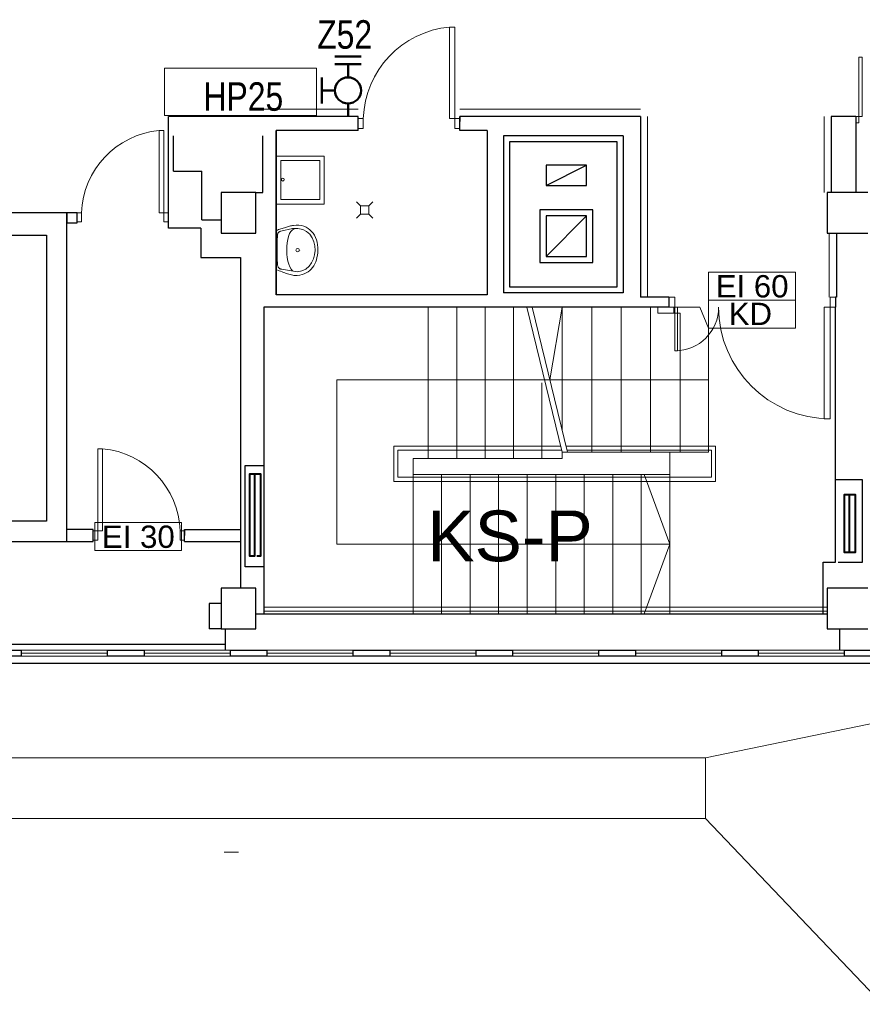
# Model space of a CAD drawing. Header units: millimetres. Extents: x 6612729504 to 6612744462, y 5733542327 to 5733549367.
# Tile 94 of 109: x 6612742209 to 6612743039, y 5733545955 to 5733546925. Entities that reach past the tile are written whole.
import ezdxf

# ---------------------------------------------------------------- set-up
doc = ezdxf.new("R2010")
doc.units = ezdxf.units.MM
doc.header["$MEASUREMENT"] = 0
for name, color, linetype in [('!!!!_CIENKIE czerwone LINIE', 7, 'Continuous'), ('!!!!_SCIANY GRUBE', 7, 'Continuous'), ('___OPISY', 7, 'Continuous'), ('__DRAFT_PROJEKT_PPOŻ', 7, 'Continuous'), ('__zawory_hydrantowe', 7, 'Continuous'), ('A-ARM', 7, 'Continuous'), ('dwa_barierki', 7, 'Continuous'), ('dwa_DRZWI', 7, 'Continuous'), ('dwa_SCHODY', 7, 'Continuous'), ('dwa_schody widok', 7, 'Continuous'), ('dwa_SCHODY-balustr itp', 7, 'Continuous'), ('dwa_TEXT', 7, 'Continuous'), ('INST_CO', 7, 'Continuous'), ('inw_SCIANY_ISTN', 7, 'Continuous'), ('L_WIDOKOWE', 7, 'Continuous'), ('STOLARKAOKIENNA', 7, 'Continuous'), ('WIDOK', 7, 'Continuous')]:
    doc.layers.add(name, color=color, linetype=linetype)
doc.styles.add('GENERATED_STYLE_1', font='arial.ttf')

msp = doc.modelspace()

# ---------------------------------------------------------------- linework, layer by layer
at = {"layer": '!!!!_CIENKIE czerwone LINIE', "color": 252, "lineweight": 20}
for points in [[(6612742501.407215, 5733546877.424042), (6612742351.532556, 5733546877.424042), (6612742351.532556, 5733546830.588211), (6612742501.407215, 5733546830.588211)], [(6612742973.144806, 5733546676.401851), (6612742887.513659, 5733546676.401851), (6612742887.513659, 5733546648.859875), (6612742973.144806, 5733546648.859875)], [(6612742973.144806, 5733546648.859875), (6612742887.513659, 5733546648.859875), (6612742887.513659, 5733546621.276182), (6612742973.144806, 5733546621.276182)], [(6612742368.515904, 5733546429.584228), (6612742282.884756, 5733546429.584228), (6612742282.884756, 5733546402.04225), (6612742368.515904, 5733546402.04225)]]:
    msp.add_lwpolyline(points, close=True, dxfattribs=at)
for points in [[(6612742887.513659, 5733546648.859875), (6612742973.144806, 5733546648.859875)], [(6612742887.513659, 5733546621.234466), (6612742973.144806, 5733546621.234466)], [(6612742282.884756, 5733546402.04225), (6612742368.515904, 5733546402.04225)]]:
    msp.add_lwpolyline(points, dxfattribs=at)
at = {"layer": '!!!!_SCIANY GRUBE', "color": 252, "lineweight": 30}
for p, q in [((6612742448.516494, 5733546829.844686), (6612742355.516494, 5733546829.844686)), ((6612742355.516494, 5733546719.844685), (6612742355.516494, 5733546829.844686)), ((6612742542.516494, 5733546829.844686), (6612742448.516494, 5733546829.844686)), ((6612742542.516494, 5733546815.844685), (6612742542.516494, 5733546829.844686)), ((6612742542.516494, 5733546824.844685), (6612742542.516494, 5733546829.844686)), ((6612742666.516495, 5733546829.844686), (6612742642.516495, 5733546829.844686)), ((6612742642.516495, 5733546829.844686), (6612742642.516495, 5733546824.844685)), ((6612742642.516495, 5733546815.844685), (6612742642.516495, 5733546829.844686)), ((6612742820.516495, 5733546829.844686), (6612742666.516495, 5733546829.844686)), ((6612742820.516495, 5733546829.844686), (6612742820.516495, 5733546651.844685)), ((6612743032.516495, 5733546829.844686), (6612743008.516495, 5733546829.844686)), ((6612743008.516495, 5733546829.844686), (6612743008.516495, 5733546754.844686)), ((6612743032.516495, 5733546829.844686), (6612743032.516495, 5733546754.844686)), ((6612742360.516494, 5733546775.844685), (6612742360.516494, 5733546810.844686)), ((6612742448.516494, 5733546754.844686), (6612742448.516494, 5733546810.844686)), ((6612742542.516494, 5733546815.844685), (6612742461.516495, 5733546815.844685)), ((6612742461.516495, 5733546815.844685), (6612742461.516495, 5733546653.844686)), ((6612742461.516495, 5733546653.844686), (6612742461.516495, 5733546815.844685)), ((6612742669.516495, 5733546815.844685), (6612742642.516495, 5733546815.844685)), ((6612742669.516495, 5733546815.844685), (6612742669.516495, 5733546653.844686)), ((6612742669.516495, 5733546815.844685), (6612742669.516495, 5733546653.844686)), ((6612742803.516495, 5733546810.844686), (6612742685.516495, 5733546810.844686)), ((6612742685.516495, 5733546810.844686), (6612742685.516495, 5733546655.844685)), ((6612742803.516495, 5733546810.844686), (6612742803.516495, 5733546655.844685)), ((6612742797.516494, 5733546804.844686), (6612742691.516495, 5733546804.844686)), ((6612742691.516495, 5733546804.844686), (6612742691.516495, 5733546661.844685)), ((6612742797.516494, 5733546661.844685), (6612742797.516494, 5733546804.844686)), ((6612742767.516495, 5733546781.844685), (6612742727.516495, 5733546781.844685)), ((6612742727.516495, 5733546781.844685), (6612742727.516495, 5733546761.844686)), ((6612742727.516495, 5733546761.844686), (6612742767.516495, 5733546781.844685)), ((6612742767.516495, 5733546761.844686), (6612742767.516495, 5733546781.844685)), ((6612742360.516494, 5733546775.844685), (6612742388.516494, 5733546775.844685)), ((6612742388.516494, 5733546727.844686), (6612742388.516494, 5733546775.844685)), ((6612742727.516495, 5733546761.844686), (6612742767.516495, 5733546761.844686)), ((6612742441.516494, 5733546754.844686), (6612742407.516494, 5733546754.844686)), ((6612742407.516494, 5733546754.844686), (6612742407.516494, 5733546714.844685)), ((6612742441.516494, 5733546714.844685), (6612742441.516494, 5733546754.844686)), ((6612742441.516494, 5733546754.844686), (6612742448.516494, 5733546754.844686)), ((6612743044.516495, 5733546754.844686), (6612743004.516495, 5733546754.844686)), ((6612743004.516495, 5733546754.844686), (6612743004.516495, 5733546714.844685)), ((6612742773.516495, 5733546737.844686), (6612742721.516495, 5733546737.844686)), ((6612742721.516495, 5733546737.844686), (6612742721.516495, 5733546685.844685)), ((6612742773.516495, 5733546685.844685), (6612742773.516495, 5733546737.844686)), ((6612742388.516494, 5733546727.844686), (6612742407.516494, 5733546727.844686)), ((6612742767.516495, 5733546731.844686), (6612742727.516495, 5733546731.844686)), ((6612742727.516495, 5733546731.844686), (6612742727.516495, 5733546691.844685)), ((6612742727.516495, 5733546691.844685), (6612742767.516495, 5733546731.844686)), ((6612742767.516495, 5733546691.844685), (6612742767.516495, 5733546731.844686)), ((6612742387.516495, 5733546719.844685), (6612742355.516494, 5733546719.844685)), ((6612742387.516495, 5733546719.844685), (6612742387.516495, 5733546690.844685)), ((6612742407.516494, 5733546714.844685), (6612742441.516494, 5733546714.844685)), ((6612743004.516495, 5733546714.844685), (6612743044.516495, 5733546714.844685)), ((6612743013.516495, 5733546714.844685), (6612743013.516495, 5733546651.844685)), ((6612742387.516495, 5733546690.844685), (6612742426.516495, 5733546690.844685)), ((6612742426.516495, 5733546690.844685), (6612742426.516495, 5733546596.844686)), ((6612742721.516495, 5733546685.844685), (6612742773.516495, 5733546685.844685)), ((6612742727.516495, 5733546691.844685), (6612742767.516495, 5733546691.844685)), ((6612742803.516495, 5733546655.844685), (6612742685.516495, 5733546655.844685)), ((6612742691.516495, 5733546661.844685), (6612742797.516494, 5733546661.844685)), ((6612742669.516495, 5733546653.844686), (6612742461.516495, 5733546653.844686)), ((6612742669.516495, 5733546653.844686), (6612742461.516495, 5733546653.844686)), ((6612742848.516494, 5733546651.844685), (6612742820.516495, 5733546651.844685)), ((6612742848.516494, 5733546651.844685), (6612742848.516494, 5733546641.844686)), ((6612742848.516494, 5733546649.90591), (6612742848.516494, 5733546643.783461)), ((6612743013.516495, 5733546651.844685), (6612743012.520149, 5733546651.844685)), ((6612743012.520149, 5733546651.844685), (6612743012.520149, 5733546641.844686)), ((6612743012.520149, 5733546649.90591), (6612743012.520149, 5733546643.783461)), ((6612742848.516494, 5733546641.844686), (6612742449.516495, 5733546641.844686)), ((6612742449.516495, 5733546641.844686), (6612742449.516495, 5733546339.528218)), ((6612742426.516495, 5733546596.844686), (6612742426.516495, 5733546494.844685)), ((6612742426.516495, 5733546494.844685), (6612742426.516495, 5733546364.844685)), ((6612742281.516494, 5733546422.844685), (6612742255.516473, 5733546422.844685)), ((6612742281.516494, 5733546410.844685), (6612742281.516494, 5733546422.844685)), ((6612742281.516494, 5733546416.844685), (6612742281.516494, 5733546421.844685)), ((6612742371.516494, 5733546410.844685), (6612742371.516494, 5733546422.844685)), ((6612742371.516494, 5733546422.844685), (6612742426.516495, 5733546422.844685)), ((6612742371.516494, 5733546421.844685), (6612742371.516494, 5733546416.844685)), ((6612742255.516494, 5733546410.844685), (6612742281.516494, 5733546410.844685)), ((6612742371.516494, 5733546410.844685), (6612742426.516495, 5733546410.844685)), ((6612742441.516494, 5733546364.844685), (6612742407.516494, 5733546364.844685)), ((6612742407.516494, 5733546364.844685), (6612742407.516494, 5733546324.844684)), ((6612742441.516494, 5733546324.844684), (6612742441.516494, 5733546364.844685)), ((6612743044.516495, 5733546364.844685), (6612743004.516495, 5733546364.844685)), ((6612743004.516495, 5733546364.844685), (6612743004.516495, 5733546324.844684)), ((6612742395.516494, 5733546349.844685), (6612742395.516494, 5733546324.844684)), ((6612742407.516494, 5733546349.844685), (6612742395.516494, 5733546349.844685)), ((6612742407.516494, 5733546324.844684), (6612742395.516494, 5733546324.844684)), ((6612742407.516494, 5733546324.844684), (6612742441.516494, 5733546324.844684)), ((6612742411.516494, 5733546324.844684), (6612742411.516494, 5733546303.844685)), ((6612743004.516495, 5733546324.844684), (6612743044.516495, 5733546324.844684)), ((6612743016.516495, 5733546324.844684), (6612743016.516495, 5733546303.844685))]:
    msp.add_line(p, q, dxfattribs=at)
for points in [[(6612741998.516687, 5733546734.844814), (6612741998.516493, 5733546410.844685), (6612742255.516494, 5733546410.844685), (6612742255.515914, 5733546734.844685), (6612742178.516493, 5733546734.844796), (6612742178.516493, 5733546712.844685), (6612742235.516494, 5733546712.844685), (6612742235.516494, 5733546430.844685), (6612742018.516494, 5733546430.844685), (6612742018.516494, 5733546712.844685), (6612742038.516494, 5733546712.844685), (6612742038.533265, 5733546734.844743)], [(6612742265.515915, 5733546734.844685), (6612742255.515914, 5733546734.844685), (6612742255.515914, 5733546724.844685), (6612742265.515915, 5733546724.844685)], [(6612742174.516494, 5733546303.844685), (6612742210.516494, 5733546303.844685), (6612742210.516494, 5733546297.844685), (6612742174.516494, 5733546297.844685)], [(6612742295.516494, 5733546303.844685), (6612742331.516494, 5733546303.844685), (6612742331.516494, 5733546297.844685), (6612742295.516494, 5733546297.844685)], [(6612742416.516495, 5733546303.844685), (6612742452.516494, 5733546303.844685), (6612742452.516494, 5733546297.844685), (6612742416.516495, 5733546297.844685)], [(6612742537.516494, 5733546303.844685), (6612742573.516495, 5733546303.844685), (6612742573.516495, 5733546297.844685), (6612742537.516494, 5733546297.844685)], [(6612742658.516495, 5733546303.844685), (6612742694.516495, 5733546303.844685), (6612742694.516495, 5733546297.844685), (6612742658.516495, 5733546297.844685)], [(6612742779.516495, 5733546303.844685), (6612742815.516495, 5733546303.844685), (6612742815.516495, 5733546297.844685), (6612742779.516495, 5733546297.844685)], [(6612742900.516495, 5733546303.844685), (6612742936.516495, 5733546303.844685), (6612742936.516495, 5733546297.844685), (6612742900.516495, 5733546297.844685)], [(6612743021.516495, 5733546303.844685), (6612743057.516495, 5733546303.844685), (6612743057.516495, 5733546297.844685), (6612743021.516495, 5733546297.844685)]]:
    msp.add_lwpolyline(points, close=True, dxfattribs=at)
for points in [[(6612743012.520149, 5733546390.697541), (6612743012.520149, 5733546641.844686)], [(6612742449.516495, 5733546385.844685), (6612742430.974452, 5733546385.844685), (6612742430.974718, 5733546485.844685), (6612742449.516495, 5733546485.844685)], [(6612743015.245886, 5733546390.697541), (6612743039.146931, 5733546390.69717), (6612743039.1479, 5733546471.697171), (6612743012.520497, 5733546471.697286)], [(6612743000.516495, 5733546339.528218), (6612743000.516495, 5733546390.697828), (6612743012.520149, 5733546390.697541)]]:
    msp.add_lwpolyline(points, dxfattribs=at)
at = {"layer": '__zawory_hydrantowe', "color": 252, "lineweight": 50}
for p, q in [((6612742545.303736, 5733546888.900807), (6612742519.53344, 5733546888.900807)), ((6612742545.303736, 5733546881.169718), (6612742519.53344, 5733546881.169718)), ((6612742532.418588, 5733546868.284572), (6612742532.418588, 5733546881.169718)), ((6612742506.648293, 5733546842.514276), (6612742506.648293, 5733546868.284572)), ((6612742519.53344, 5733546855.399424), (6612742506.648293, 5733546855.399424)), ((6612742532.418588, 5733546842.514276), (6612742532.418588, 5733546829.629128))]:
    msp.add_line(p, q, dxfattribs=at)
msp.add_circle((6612742532.418588, 5733546855.399424), 12.885148, dxfattribs=at)
at = {"layer": 'A-ARM', "color": 252, "lineweight": 18}
for p, q in [((6612742461.93749, 5733546790.508608), (6612742508.93749, 5733546790.508608)), ((6612742461.93749, 5733546743.508607), (6612742461.93749, 5733546790.508608)), ((6612742508.93749, 5733546790.508608), (6612742508.93749, 5733546743.508607)), ((6612742466.224773, 5733546786.221324), (6612742504.650206, 5733546786.221324)), ((6612742466.224773, 5733546747.795891), (6612742466.224773, 5733546786.221324)), ((6612742504.650206, 5733546786.221324), (6612742504.650206, 5733546747.795891)), ((6612742508.93749, 5733546743.508607), (6612742461.93749, 5733546743.508607)), ((6612742504.650206, 5733546747.795891), (6612742466.224773, 5733546747.795891)), ((6612742540.864462, 5733546745.588371), (6612742544.864463, 5733546741.588371)), ((6612742544.864463, 5733546741.588371), (6612742540.864462, 5733546745.588371)), ((6612742552.864462, 5733546741.588371), (6612742556.864462, 5733546745.588371)), ((6612742556.864462, 5733546745.588371), (6612742552.864462, 5733546741.588371)), ((6612742544.864463, 5733546733.58837), (6612742540.864462, 5733546729.588371)), ((6612742540.864462, 5733546729.588371), (6612742544.864463, 5733546733.58837)), ((6612742544.864463, 5733546741.588371), (6612742552.864462, 5733546741.588371)), ((6612742544.864463, 5733546733.58837), (6612742544.864463, 5733546741.588371)), ((6612742552.864462, 5733546733.58837), (6612742544.864463, 5733546733.58837)), ((6612742552.864462, 5733546741.588371), (6612742552.864462, 5733546733.58837)), ((6612742552.864462, 5733546733.58837), (6612742556.864462, 5733546729.588371)), ((6612742556.864462, 5733546729.588371), (6612742552.864462, 5733546733.58837)), ((6612742477.785345, 5733546722.321655), (6612742478.711104, 5733546722.459429)), ((6612742478.711104, 5733546722.459429), (6612742481.474245, 5733546722.670902)), ((6612742481.474245, 5733546722.670902), (6612742484.098258, 5733546722.582313)), ((6612742484.098258, 5733546722.582313), (6612742486.576376, 5733546722.208248)), ((6612742461.64404, 5733546717.511617), (6612742462.85046, 5733546717.885832)), ((6612742461.64404, 5733546678.88135), (6612742461.64404, 5733546717.511617)), ((6612742461.64404, 5733546717.511617), (6612742461.69404, 5733546717.511617)), ((6612742462.85046, 5733546717.885832), (6612742464.038681, 5733546718.26531)), ((6612742462.908216, 5733546712.367824), (6612742462.937395, 5733546712.817391)), ((6612742462.937395, 5733546712.817391), (6612742462.985526, 5733546713.242144)), ((6612742462.985526, 5733546713.242144), (6612742463.054414, 5733546713.642679)), ((6612742463.054414, 5733546713.642679), (6612742463.146312, 5733546714.0193)), ((6612742463.146312, 5733546714.0193), (6612742463.263029, 5733546714.372909)), ((6612742463.263029, 5733546714.372909), (6612742463.406818, 5733546714.703505)), ((6612742463.406818, 5733546714.703505), (6612742463.579487, 5733546715.011841)), ((6612742463.579487, 5733546715.011841), (6612742463.783439, 5733546715.298367)), ((6612742463.783439, 5733546715.298367), (6612742464.020181, 5733546715.563837)), ((6612742464.020181, 5733546715.563837), (6612742464.292118, 5733546715.80855)), ((6612742464.038681, 5733546718.26531), (6612742465.208101, 5733546718.647496)), ((6612742464.292118, 5733546715.80855), (6612742464.601055, 5733546716.033109)), ((6612742464.601055, 5733546716.033109), (6612742464.9494, 5733546716.237663)), ((6612742464.9494, 5733546716.237663), (6612742465.338655, 5733546716.423116)), ((6612742465.208101, 5733546718.647496), (6612742466.359322, 5733546719.028931)), ((6612742465.338655, 5733546716.423116), (6612742465.771228, 5733546716.589767)), ((6612742465.771228, 5733546716.589767), (6612742466.249224, 5733546716.73822)), ((6612742466.249224, 5733546716.73822), (6612742477.712247, 5733546719.297558)), ((6612742466.359322, 5733546719.028931), (6612742467.491742, 5733546719.407055)), ((6612742467.491742, 5733546719.407055), (6612742468.605661, 5733546719.778411)), ((6612742468.605661, 5733546719.778411), (6612742469.700779, 5733546720.140292)), ((6612742469.700779, 5733546720.140292), (6612742470.777399, 5733546720.489088)), ((6612742470.777399, 5733546720.489088), (6612742471.834915, 5733546720.822542)), ((6612742471.834915, 5733546720.822542), (6612742472.873781, 5733546721.137044)), ((6612742472.873781, 5733546721.137044), (6612742473.893997, 5733546721.429888)), ((6612742474.907595, 5733546714.331095), (6612742473.851281, 5733546711.629171)), ((6612742473.893997, 5733546721.429888), (6612742474.895261, 5733546721.697614)), ((6612742474.895261, 5733546721.697614), (6612742475.877573, 5733546721.937665)), ((6612742476.210125, 5733546716.546451), (6612742474.907595, 5733546714.331095)), ((6612742475.877573, 5733546721.937665), (6612742476.840936, 5733546722.146581)), ((6612742477.760829, 5733546718.178525), (6612742476.210125, 5733546716.546451)), ((6612742476.840936, 5733546722.146581), (6612742477.785345, 5733546722.321655)), ((6612742477.712247, 5733546719.297558), (6612742483.132641, 5733546719.3869)), ((6612742477.712247, 5733546719.297558), (6612742477.762247, 5733546719.297558)), ((6612742479.562262, 5733546719.129704), (6612742477.760829, 5733546718.178525)), ((6612742479.562262, 5733546719.129704), (6612742479.612262, 5733546719.129704)), ((6612742483.132641, 5733546719.3869), (6612742487.779036, 5733546718.365181)), ((6612742486.576376, 5733546722.208248), (6612742488.902883, 5733546721.562698)), ((6612742487.779036, 5733546718.365181), (6612742491.662263, 5733546716.392433)), ((6612742488.902883, 5733546721.562698), (6612742491.071159, 5733546720.660704)), ((6612742491.071159, 5733546720.660704), (6612742493.075494, 5733546719.51565)), ((6612742491.662263, 5733546716.392433), (6612742494.793301, 5733546713.627638)), ((6612742493.075494, 5733546719.51565), (6612742494.909414, 5733546718.142277)), ((6612742494.793301, 5733546713.627638), (6612742497.182527, 5733546710.23083)), ((6612742494.909414, 5733546718.142277), (6612742496.567209, 5733546716.554873)), ((6612742496.567209, 5733546716.554873), (6612742498.042107, 5733546714.76818)), ((6612742498.042107, 5733546714.76818), (6612742499.328393, 5733546712.795883)), ((6612742499.328393, 5733546712.795883), (6612742500.419752, 5733546710.652724)), ((6612742462.592812, 5733546701.941861), (6612742462.625149, 5733546703.736977)), ((6612742462.625149, 5733546703.736977), (6612742462.666662, 5733546705.516)), ((6612742462.666662, 5733546705.516), (6612742462.716146, 5733546707.274116)), ((6612742462.716146, 5733546707.274116), (6612742462.773451, 5733546709.00561)), ((6612742462.773451, 5733546709.00561), (6612742462.837525, 5733546710.705367)), ((6612742462.837525, 5733546710.705367), (6612742462.908216, 5733546712.367824)), ((6612742472.467831, 5733546705.156224), (6612742472.136333, 5733546701.579529)), ((6612742473.038629, 5733546708.538593), (6612742472.467831, 5733546705.156224)), ((6612742473.851281, 5733546711.629171), (6612742473.038629, 5733546708.538593)), ((6612742497.182527, 5733546710.23083), (6612742498.840922, 5733546706.36114)), ((6612742498.840922, 5733546706.36114), (6612742499.779467, 5733546702.178151)), ((6612742500.419752, 5733546710.652724), (6612742501.310316, 5733546708.352689)), ((6612742501.310316, 5733546708.352689), (6612742501.993467, 5733546705.910669)), ((6612742501.993467, 5733546705.910669), (6612742502.463492, 5733546703.340201)), ((6612742502.463492, 5733546703.340201), (6612742502.714071, 5733546700.656025)), ((6612742462.555811, 5733546696.514398), (6612742462.557616, 5733546698.325156)), ((6612742462.565739, 5733546694.708904), (6612742462.555811, 5733546696.514398)), ((6612742462.557616, 5733546698.325156), (6612742462.570101, 5733546700.136366)), ((6612742462.587848, 5733546692.913939), (6612742462.565739, 5733546694.708904)), ((6612742462.570101, 5733546700.136366), (6612742462.592812, 5733546701.941861)), ((6612742472.136333, 5733546701.579529), (6612742472.042328, 5733546697.905218)), ((6612742472.042328, 5733546697.905218), (6612742472.182808, 5733546694.231509)), ((6612742472.182808, 5733546694.231509), (6612742472.556421, 5733546690.654964)), ((6612742484.140823, 5733546697.853779), (6612742484.190824, 5733546697.853779)), ((6612742485.184052, 5733546697.905068), (6612742485.234052, 5733546697.905068)), ((6612742499.540168, 5733546693.510155), (6612742498.383833, 5733546689.344161)), ((6612742500.009139, 5733546697.841145), (6612742499.540168, 5733546693.510155)), ((6612742499.779467, 5733546702.178151), (6612742500.009139, 5733546697.841145)), ((6612742502.591339, 5733546695.428305), (6612742502.304361, 5733546693.059232)), ((6612742502.73919, 5733546697.872429), (6612742502.591339, 5733546695.428305)), ((6612742502.714071, 5733546700.656025), (6612742502.73919, 5733546697.872429)), ((6612742462.623043, 5733546691.134915), (6612742462.587848, 5733546692.913939)), ((6612742462.671475, 5733546689.377251), (6612742462.623043, 5733546691.134915)), ((6612742462.734646, 5733546687.645907), (6612742462.671475, 5733546689.377251)), ((6612742462.812557, 5733546685.946602), (6612742462.734646, 5733546687.645907)), ((6612742462.906111, 5733546684.284145), (6612742462.812557, 5733546685.946602)), ((6612742462.96101, 5733546683.665217), (6612742462.906111, 5733546684.284145)), ((6612742463.046291, 5733546683.097729), (6612742462.96101, 5733546683.665217)), ((6612742472.556421, 5733546690.654964), (6612742473.160459, 5733546687.273197)), ((6612742473.160459, 5733546687.273197), (6612742473.993115, 5733546684.183222)), ((6612742473.993115, 5733546684.183222), (6612742475.051535, 5733546681.482651)), ((6612742496.550814, 5733546685.502899), (6612742494.051941, 5733546682.145497)), ((6612742498.383833, 5733546689.344161), (6612742496.550814, 5733546685.502899)), ((6612742499.716746, 5733546684.525398), (6612742498.698185, 5733546682.674631)), ((6612742500.584147, 5733546686.498748), (6612742499.716746, 5733546684.525398)), ((6612742501.303246, 5733546688.585053), (6612742500.584147, 5733546686.498748)), ((6612742501.875698, 5733546690.775141), (6612742501.303246, 5733546688.585053)), ((6612742502.304361, 5733546693.059232), (6612742501.875698, 5733546690.775141)), ((6612742464.547661, 5733546677.725315), (6612742461.64404, 5733546678.88135)), ((6612742463.160902, 5733546682.579575), (6612742463.046291, 5733546683.097729)), ((6612742463.304691, 5733546682.107896), (6612742463.160902, 5733546682.579575)), ((6612742463.476307, 5733546681.680587), (6612742463.304691, 5733546682.107896)), ((6612742463.675747, 5733546681.294641), (6612742463.476307, 5733546681.680587)), ((6612742463.90196, 5733546680.947951), (6612742463.675747, 5733546681.294641)), ((6612742464.154646, 5733546680.637359), (6612742463.90196, 5733546680.947951)), ((6612742464.432448, 5733546680.36106), (6612742464.154646, 5733546680.637359)), ((6612742464.735519, 5733546680.116046), (6612742464.432448, 5733546680.36106)), ((6612742465.985709, 5733546677.158428), (6612742464.547661, 5733546677.725315)), ((6612742465.062807, 5733546679.899911), (6612742464.735519, 5733546680.116046)), ((6612742465.414009, 5733546679.709945), (6612742465.062807, 5733546679.899911)), ((6612742465.787923, 5733546679.544045), (6612742465.414009, 5733546679.709945)), ((6612742466.184547, 5733546679.399202), (6612742465.787923, 5733546679.544045)), ((6612742467.410672, 5733546676.605831), (6612742465.985709, 5733546677.158428)), ((6612742466.602682, 5733546679.27301), (6612742466.184547, 5733546679.399202)), ((6612742467.042173, 5733546679.162912), (6612742466.602682, 5733546679.27301)), ((6612742482.668331, 5733546676.573644), (6612742467.042173, 5733546679.162912)), ((6612742467.042173, 5733546679.162912), (6612742467.092173, 5733546679.162912)), ((6612742468.818939, 5733546676.073689), (6612742467.410672, 5733546676.605831)), ((6612742470.208105, 5733546675.566513), (6612742468.818939, 5733546676.073689)), ((6612742471.574559, 5733546675.090473), (6612742470.208105, 5733546675.566513)), ((6612742472.915745, 5733546674.650229), (6612742471.574559, 5733546675.090473)), ((6612742474.227902, 5733546674.2521), (6612742472.915745, 5733546674.650229)), ((6612742475.508473, 5733546673.900597), (6612742474.227902, 5733546674.2521)), ((6612742475.051535, 5733546681.482651), (6612742476.334061, 5733546679.268197)), ((6612742476.334061, 5733546679.268197), (6612742477.838288, 5733546677.637478)), ((6612742487.099794, 5733546677.521513), (6612742482.668331, 5733546676.573644)), ((6612742487.145369, 5733546673.937748), (6612742484.835106, 5733546673.405305)), ((6612742490.897891, 5733546679.431992), (6612742487.099794, 5733546677.521513)), ((6612742489.285971, 5733546674.668128), (6612742487.145369, 5733546673.937748)), ((6612742491.25947, 5733546675.586517), (6612742489.285971, 5733546674.668128)), ((6612742494.051941, 5733546682.145497), (6612742490.897891, 5733546679.431992)), ((6612742493.067672, 5733546676.684194), (6612742491.25947, 5733546675.586517)), ((6612742494.713584, 5733546677.950927), (6612742493.067672, 5733546676.684194)), ((6612742496.199011, 5733546679.377995), (6612742494.713584, 5733546677.950927)), ((6612742497.526509, 5733546680.955471), (6612742496.199011, 5733546679.377995)), ((6612742498.698185, 5733546682.674631), (6612742497.526509, 5733546680.955471)), ((6612742476.75415, 5733546673.601437), (6612742475.508473, 5733546673.900597)), ((6612742477.962074, 5733546673.360032), (6612742476.75415, 5733546673.601437)), ((6612742479.128787, 5733546673.181798), (6612742477.962074, 5733546673.360032)), ((6612742480.251581, 5733546673.072152), (6612742479.128787, 5733546673.181798)), ((6612742481.327297, 5733546673.036505), (6612742480.251581, 5733546673.072152)), ((6612742482.352927, 5733546673.079823), (6612742481.327297, 5733546673.036505)), ((6612742484.835106, 5733546673.405305), (6612742482.352927, 5733546673.079823))]:
    msp.add_line(p, q, dxfattribs=at)
for centre, radius in [((6612742468.259215, 5733546767.542229), 1.391654), ((6612742482.827012, 5733546697.980723), 1.683648)]:
    msp.add_circle(centre, radius, dxfattribs=at)
at = {"layer": 'dwa_barierki', "color": 252, "lineweight": 18}
for points in [[(6612742437.516481, 5733546836.844685), (6612742542.516469, 5733546836.844873)], [(6612742642.516495, 5733546836.844685), (6612742820.516495, 5733546836.844685)], [(6612742827.516495, 5733546651.844685), (6612742827.516495, 5733546829.844686)], [(6612743001.516495, 5733546829.844686), (6612743001.516495, 5733546754.844686)], [(6612743006.516495, 5733546714.844685), (6612743006.516495, 5733546651.844685)]]:
    msp.add_lwpolyline(points, dxfattribs=at)
at = {"layer": 'dwa_DRZWI', "color": 252, "lineweight": 20}
for p, q in [((6612742854.516483, 5733546641.844686), (6612742856.905156, 5733546641.844693)), ((6612742854.516637, 5733546598.84857), (6612742854.516483, 5733546641.844686)), ((6612742856.905156, 5733546641.844693), (6612742856.90531, 5733546598.84857)), ((6612743001.401487, 5733546641.844718), (6612743001.401093, 5733546531.844696)), ((6612743007.512598, 5733546641.844695), (6612743001.401487, 5733546641.844718)), ((6612743007.512205, 5733546531.844696), (6612743007.512598, 5733546641.844695))]:
    msp.add_line(p, q, dxfattribs=at)
for points in [[(6612742637.516324, 5733546917.888274), (6612742637.516485, 5733546827.844676), (6612742632.516485, 5733546827.844667), (6612742632.516324, 5733546917.888265)], [(6612743035.7666, 5733546888.373017), (6612743035.766495, 5733546829.844679), (6612743039.016495, 5733546829.844673), (6612743039.0166, 5733546888.373013)], [(6612743032.516495, 5733546829.844686), (6612743032.516483, 5733546823.344686), (6612743035.766483, 5733546823.344679), (6612743035.766495, 5733546829.844679)], [(6612742547.516485, 5733546827.844515), (6612742547.516503, 5733546817.844515), (6612742542.516503, 5733546817.844506), (6612742542.516485, 5733546827.844506)], [(6612742642.516485, 5733546827.844686), (6612742642.516503, 5733546817.844686), (6612742637.516503, 5733546817.844676), (6612742637.516485, 5733546827.844676)], [(6612742351.01577, 5733546815.884068), (6612742351.015916, 5733546734.844838), (6612742346.515916, 5733546734.84483), (6612742346.515771, 5733546815.884061)], [(6612742270.015923, 5733546734.844693), (6612742270.015939, 5733546725.844693), (6612742265.515939, 5733546725.844687), (6612742265.515923, 5733546734.844685)], [(6612742355.515915, 5733546734.844846), (6612742355.515931, 5733546725.844847), (6612742351.015931, 5733546725.844839), (6612742351.015916, 5733546734.844838)], [(6612742854.516495, 5733546651.844685), (6612742854.516495, 5733546641.844686), (6612742848.516494, 5733546641.844686), (6612742848.516494, 5733546651.844685)], [(6612743012.512598, 5733546651.844695), (6612743012.512598, 5733546641.844695), (6612743007.512598, 5733546641.844695), (6612743007.512598, 5733546651.844695)], [(6612742286.016647, 5733546502.382851), (6612742286.016501, 5733546421.343613), (6612742290.516501, 5733546421.343605), (6612742290.516647, 5733546502.382843)], [(6612742281.516502, 5733546421.343621), (6612742281.516486, 5733546412.343621), (6612742286.016486, 5733546412.343614), (6612742286.016501, 5733546421.343613)], [(6612742367.016502, 5733546421.343469), (6612742367.016486, 5733546412.343468), (6612742371.516486, 5733546412.34346), (6612742371.516502, 5733546421.34346)]]:
    msp.add_lwpolyline(points, close=True, dxfattribs=at)
for points in [[(6612742856.90531, 5733546598.84857), (6612742854.516637, 5733546598.84857)], [(6612743001.401093, 5733546531.844696), (6612743007.512205, 5733546531.844696)]]:
    msp.add_lwpolyline(points, dxfattribs=at)
for centre, radius, start, end in [((6612742640.990718, 5733546824.751348), 93.525397, 95.237022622, 178.104682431), ((6612742354.142724, 5733546732.060842), 84.172849, 95.237022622, 178.104682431), ((6612742854.516483, 5733546641.844685), 42.996115, 270, 0), ((6612743007.512598, 5733546641.844695), 110, 180, 270), ((6612742282.889693, 5733546418.559617), 84.172857, 1.895317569, 84.762977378)]:
    msp.add_arc(centre, radius, start, end, dxfattribs=at)
at = {"layer": 'dwa_SCHODY', "color": 252, "lineweight": 18}
for points in [[(6612742837.707752, 5733546641.844686), (6612742879.142509, 5733546641.844686), (6612742887.513659, 5733546621.234466), (6612742887.520192, 5733546498.853299), (6612742743.520947, 5733546498.841255), (6612742708.71839, 5733546641.844686), (6612742837.707752, 5733546641.844686), (6612742837.708051, 5733546636.06138), (6612742853.512896, 5733546636.062195), (6612742853.512896, 5733546641.844686)], [(6612742713.86433, 5733546641.844686), (6612742748.666782, 5733546498.841686)], [(6612742743.519711, 5733546519.99096), (6612742743.512598, 5733546641.844686)], [(6612742772.520193, 5733546498.844685), (6612742772.520193, 5733546641.844686)], [(6612742801.512598, 5733546641.843191), (6612742801.524812, 5733546498.846179)], [(6612742830.520193, 5733546498.848311), (6612742830.520193, 5733546641.844686)], [(6612742859.520192, 5733546498.851858), (6612742859.512598, 5733546636.062504), (6612742853.512896, 5733546636.062504)]]:
    msp.add_lwpolyline(points, dxfattribs=at)
at = {"layer": 'dwa_schody widok', "color": 252, "lineweight": 20}
for points in [[(6612742743.520947, 5733546492.844685), (6612742611.516494, 5733546492.844685), (6612742611.516494, 5733546641.844686), (6612742863.516495, 5733546641.844686)], [(6612742639.516494, 5733546641.844686), (6612742639.516494, 5733546492.844685)], [(6612742667.516494, 5733546641.844686), (6612742667.516494, 5733546492.844685)], [(6612742695.516494, 5733546641.844686), (6612742695.516494, 5733546492.844685)], [(6612742723.516494, 5733546567.344685), (6612742723.516494, 5733546492.844685)], [(6612742596.516495, 5733546476.844685), (6612742596.516495, 5733546492.844685), (6612742743.520947, 5733546492.844685), (6612742743.520947, 5733546498.841255)], [(6612742849.516495, 5733546476.844685), (6612742849.516495, 5733546498.844685)], [(6612742596.516495, 5733546339.528345), (6612742596.516495, 5733546476.844685), (6612742849.516495, 5733546476.844685), (6612742849.516495, 5733546339.518539), (6612742596.516495, 5733546339.528345), (6612742596.516495, 5733546455.580803)], [(6612742624.616494, 5733546339.528345), (6612742624.616494, 5733546476.844685)], [(6612742652.716494, 5733546339.528345), (6612742652.716494, 5733546476.844685)], [(6612742680.816495, 5733546339.528345), (6612742680.816495, 5733546476.844685)], [(6612742708.916494, 5733546339.528345), (6612742708.916494, 5733546476.844685)], [(6612742737.016495, 5733546339.528345), (6612742737.016495, 5733546476.844685)], [(6612742765.116494, 5733546339.528345), (6612742765.116494, 5733546476.844685)], [(6612742793.216496, 5733546339.528345), (6612742793.216496, 5733546476.844685)], [(6612742821.316495, 5733546339.528345), (6612742821.316495, 5733546476.844685)]]:
    msp.add_lwpolyline(points, dxfattribs=at)
at = {"layer": 'dwa_SCHODY-balustr itp', "color": 252, "lineweight": 20}
for points in [[(6612742742.059899, 5733546504.844685), (6612742577.516494, 5733546504.844685), (6612742577.516494, 5733546470.186516), (6612742894.516495, 5733546470.186516), (6612742894.516495, 5733546504.861235), (6612742747.203685, 5733546504.853543)], [(6612742743.033375, 5733546500.844686), (6612742581.516494, 5733546500.844686), (6612742581.516494, 5733546474.186515), (6612742890.516495, 5733546474.186515), (6612742890.516495, 5733546500.861026), (6612742748.177147, 5733546500.853594)], [(6612742449.516495, 5733546346.186515), (6612743004.516495, 5733546346.186515)], [(6612742449.516495, 5733546342.186515), (6612743004.516495, 5733546342.186515)]]:
    msp.add_lwpolyline(points, dxfattribs=at)
at = {"layer": 'dwa_TEXT', "color": 252, "lineweight": 20}
for points in [[(6612742743.512598, 5733546641.844686), (6612742731.181731, 5733546570.343952)], [(6612742726.119481, 5733546570.343736), (6612742521.36245, 5733546570.34364), (6612742521.36245, 5733546408.181612), (6612742849.516495, 5733546408.181612)], [(6612742726.119481, 5733546570.343736), (6612742887.516376, 5733546570.350658)], [(6612742824.216495, 5733546476.844685), (6612742849.516495, 5733546408.181612), (6612742824.216495, 5733546339.528218)]]:
    msp.add_lwpolyline(points, dxfattribs=at)
at = {"layer": 'INST_CO', "color": 252, "lineweight": 40}
for points in [[(6612742442.471595, 5733546396.617271), (6612742446.429273, 5733546396.617271), (6612742446.429273, 5733546477.420989), (6612742435.362285, 5733546477.420989), (6612742435.362285, 5733546396.617271), (6612742440.66575, 5733546396.617271), (6612742440.66575, 5733546477.420989)], [(6612743026.567099, 5733546400.245934), (6612743032.330623, 5733546400.245934), (6612743032.330623, 5733546456.943504), (6612743021.263634, 5733546456.943504), (6612743021.263634, 5733546400.245934), (6612743026.567099, 5733546400.245934), (6612743026.567099, 5733546456.943504)]]:
    msp.add_lwpolyline(points, dxfattribs=at)
at = {"layer": 'inw_SCIANY_ISTN', "color": 252, "lineweight": 18}
msp.add_line((6612742424.516494, 5733546104.844685), (6612742410.516494, 5733546104.844685), dxfattribs=at)
at = {"layer": 'L_WIDOKOWE', "color": 252, "lineweight": 18}
for p, q in [((6612742884.516495, 5733546197.844685), (6612739527.965014, 5733546197.844685)), ((6612742884.516495, 5733546197.844685), (6612742884.516495, 5733546137.844685)), ((6612742884.516495, 5733546137.844685), (6612739527.965014, 5733546137.844685))]:
    msp.add_line(p, q, dxfattribs=at)
at = {"layer": 'L_WIDOKOWE', "color": 252, "lineweight": 18, "flags": 128}
for points in [[(6612743321.016495, 5733546287.844685), (6612742884.516495, 5733546197.844685)], [(6612742884.516495, 5733546137.844685), (6612743321.016495, 5733545679.844684)]]:
    msp.add_lwpolyline(points, dxfattribs=at)
at = {"layer": 'STOLARKAOKIENNA', "color": 252, "lineweight": 18}
for p, q in [((6612742210.516494, 5733546303.844685), (6612742295.516494, 5733546303.844685)), ((6612742210.516494, 5733546300.844685), (6612742295.516494, 5733546300.844685)), ((6612742210.516494, 5733546297.844685), (6612742295.516494, 5733546297.844685)), ((6612742331.516494, 5733546303.844685), (6612742416.516495, 5733546303.844685)), ((6612742331.516494, 5733546300.844685), (6612742416.516495, 5733546300.844685)), ((6612742331.516494, 5733546297.844685), (6612742416.516495, 5733546297.844685)), ((6612742452.516494, 5733546303.844685), (6612742537.516494, 5733546303.844685)), ((6612742452.516494, 5733546300.844685), (6612742537.516494, 5733546300.844685)), ((6612742452.516494, 5733546297.844685), (6612742537.516494, 5733546297.844685)), ((6612742573.516495, 5733546303.844685), (6612742658.516495, 5733546303.844685)), ((6612742573.516495, 5733546300.844685), (6612742658.516495, 5733546300.844685)), ((6612742573.516495, 5733546297.844685), (6612742658.516495, 5733546297.844685)), ((6612742694.516495, 5733546303.844685), (6612742779.516495, 5733546303.844685)), ((6612742694.516495, 5733546300.844685), (6612742779.516495, 5733546300.844685)), ((6612742694.516495, 5733546297.844685), (6612742779.516495, 5733546297.844685)), ((6612742815.516495, 5733546303.844685), (6612742900.516495, 5733546303.844685)), ((6612742815.516495, 5733546300.844685), (6612742900.516495, 5733546300.844685)), ((6612742815.516495, 5733546297.844685), (6612742900.516495, 5733546297.844685)), ((6612742936.516495, 5733546303.844685), (6612743021.516495, 5733546303.844685)), ((6612742936.516495, 5733546300.844685), (6612743021.516495, 5733546300.844685)), ((6612742936.516495, 5733546297.844685), (6612743021.516495, 5733546297.844685))]:
    msp.add_line(p, q, dxfattribs=at)
at = {"layer": 'WIDOK', "color": 252, "lineweight": 30}
for p, q in [((6612742441.516494, 5733546339.528218), (6612743004.516495, 5733546339.528218)), ((6612742198.516494, 5733546309.844685), (6612742411.516494, 5733546309.844685)), ((6612739015.516489, 5733546290.844684), (6612743410.516496, 5733546290.844684)), ((6612739022.516489, 5733546290.844684), (6612743410.516496, 5733546290.844684))]:
    msp.add_line(p, q, dxfattribs=at)

# ---------------------------------------------------------------- texts
at = {"layer": '___OPISY', "color": 252, "lineweight": 20, "char_height": 22.00000003, "attachment_point": 1, "style": 'GENERATED_STYLE_1'}
for s, insert in [('\\A1;{\\pql;\\fArial|b0|i0|c238|p38;EI 60}', (6612742894.639182, 5733546673.426104)), ('\\A1;{\\pql;\\fArial|b0|i0|c238|p38;KD}', (6612742907.437782, 5733546646.220782)), ('\\A1;{\\pql;\\fArial|b0|i0|c238|p38;EI 30}', (6612742290.01028, 5733546426.608479))]:
    msp.add_mtext(s, dxfattribs=dict(at, insert=insert))
at = {"layer": '___OPISY', "color": 252, "lineweight": 18, "insert": (6612742610.506342, 5733546441.419352), "char_height": 50.00000007, "attachment_point": 1, "style": 'GENERATED_STYLE_1'}
msp.add_mtext('\\A1;{\\pql;\\fArial|b0|i0|c238|p38;KS-P}', dxfattribs=at)
at = {"layer": '__DRAFT_PROJEKT_PPOŻ', "color": 252, "lineweight": 50, "insert": (6612742390.056067, 5733546863.493028), "char_height": 28.10149859, "attachment_point": 1, "style": 'GENERATED_STYLE_1'}
msp.add_mtext('\\A1;{\\W0.800000x;\\pql;\\fArial|b0|i0|c238|p38;HP25}', dxfattribs=at)
at = {"layer": '__zawory_hydrantowe', "color": 252, "lineweight": 20, "insert": (6612742502.053875, 5733546924.652223), "char_height": 28.10000004, "attachment_point": 1, "style": 'GENERATED_STYLE_1'}
msp.add_mtext('\\A1;{\\W0.800000x;\\pql;\\fArial|b0|i0|c238|p38;Z52}', dxfattribs=at)

doc.saveas('drawing.dxf')
